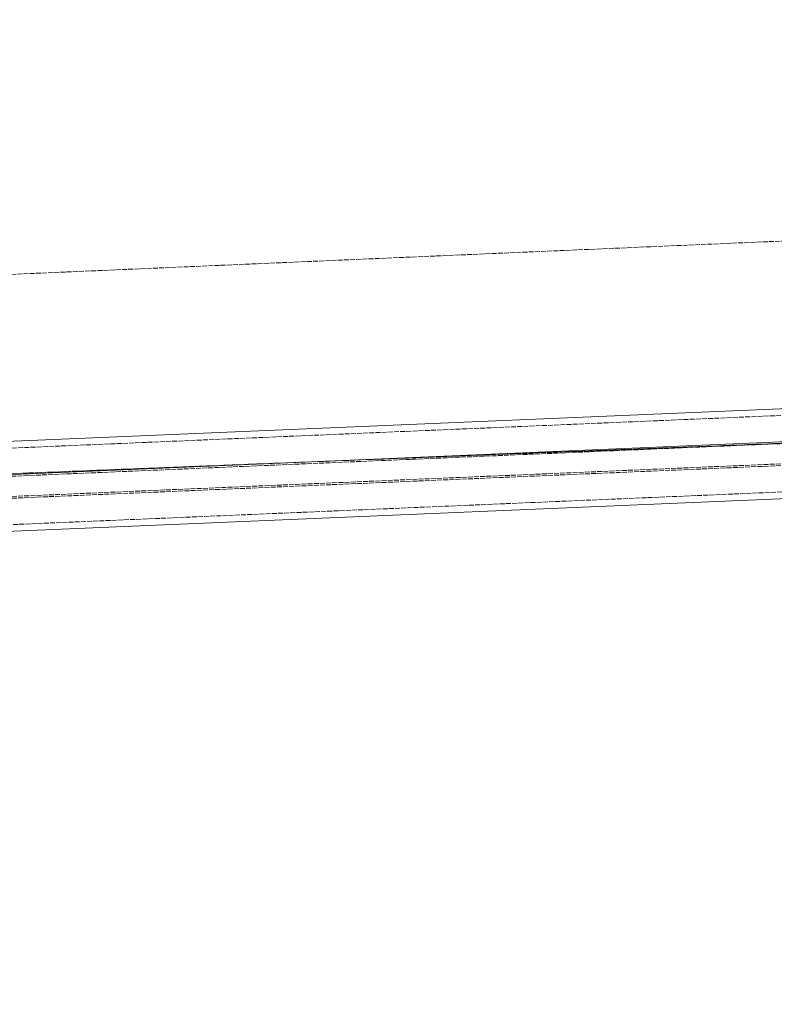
# Model space of a CAD drawing. Header units: millimetres. Extents: x -15129 to 9171, y -18789 to 5877.
# Tile 252 of 256: x -4069 to -3610, y -1234 to -635. Entities that reach past the tile are written whole.
import ezdxf

# ---------------------------------------------------------------- set-up
doc = ezdxf.new("R2010")
doc.units = ezdxf.units.MM
doc.linetypes.add('ACAD_ISO02W100', pattern=[15, 12, -3])
doc.linetypes.add('ACAD_ISO04W100', pattern=[30, 24, -3, 0, -3])
for name, color, linetype in [('AS_Belki', 145, 'Continuous'), ('AS_Sciany betonowe', 252, 'Continuous'), ('AS_Siatki', 72, 'Continuous')]:
    doc.layers.add(name, color=color, linetype=linetype)

msp = doc.modelspace()

# ---------------------------------------------------------------- linework, layer by layer
at = {"layer": 'AS_Belki', "color": 145, "linetype": 'Continuous', "lineweight": 13, "ltscale": 0.25}
for p, q in [((-2587.04, -828.25), (-4601.26, -913.65)), ((-2576.2, -847.94), (-4613.69, -934.33)), ((-4612.23, -968.86), (-2574.74, -882.47))]:
    msp.add_line(p, q, dxfattribs=at)
at = {"layer": 'AS_Belki', "color": 84, "linetype": 'ACAD_ISO02W100', "lineweight": 13, "ltscale": 0.25}
for p, q in [((-2579.38, -832.03), (-4611.87, -918.21)), ((-2576.15, -849.02), (-4613.65, -935.41)), ((-4613.13, -947.67), (-2575.64, -861.28)), ((-4613.1, -948.75), (-2575.6, -862.36)), ((-4612.41, -964.76), (-2574.91, -878.37))]:
    msp.add_line(p, q, dxfattribs=at)
at = {"layer": 'AS_Sciany betonowe', "color": 145, "linetype": 'ACAD_ISO02W100', "lineweight": 13, "ltscale": 0.25}
msp.add_line((-489.39, -634.96), (-12160.18, -1139.01), dxfattribs=at)
at = {"layer": 'AS_Sciany betonowe', "color": 84, "linetype": 'ACAD_ISO02W100', "lineweight": 13, "ltscale": 0.25}
msp.add_line((-725.34, -778.93), (-9807.37, -1136.98), dxfattribs=at)
at = {"layer": 'AS_Siatki', "color": 20, "linetype": 'ACAD_ISO04W100', "lineweight": 13, "ltscale": 0.25}
msp.add_line((-491.11, -769.7), (-12256.44, -1233.53), dxfattribs=at)

doc.saveas('drawing.dxf')
